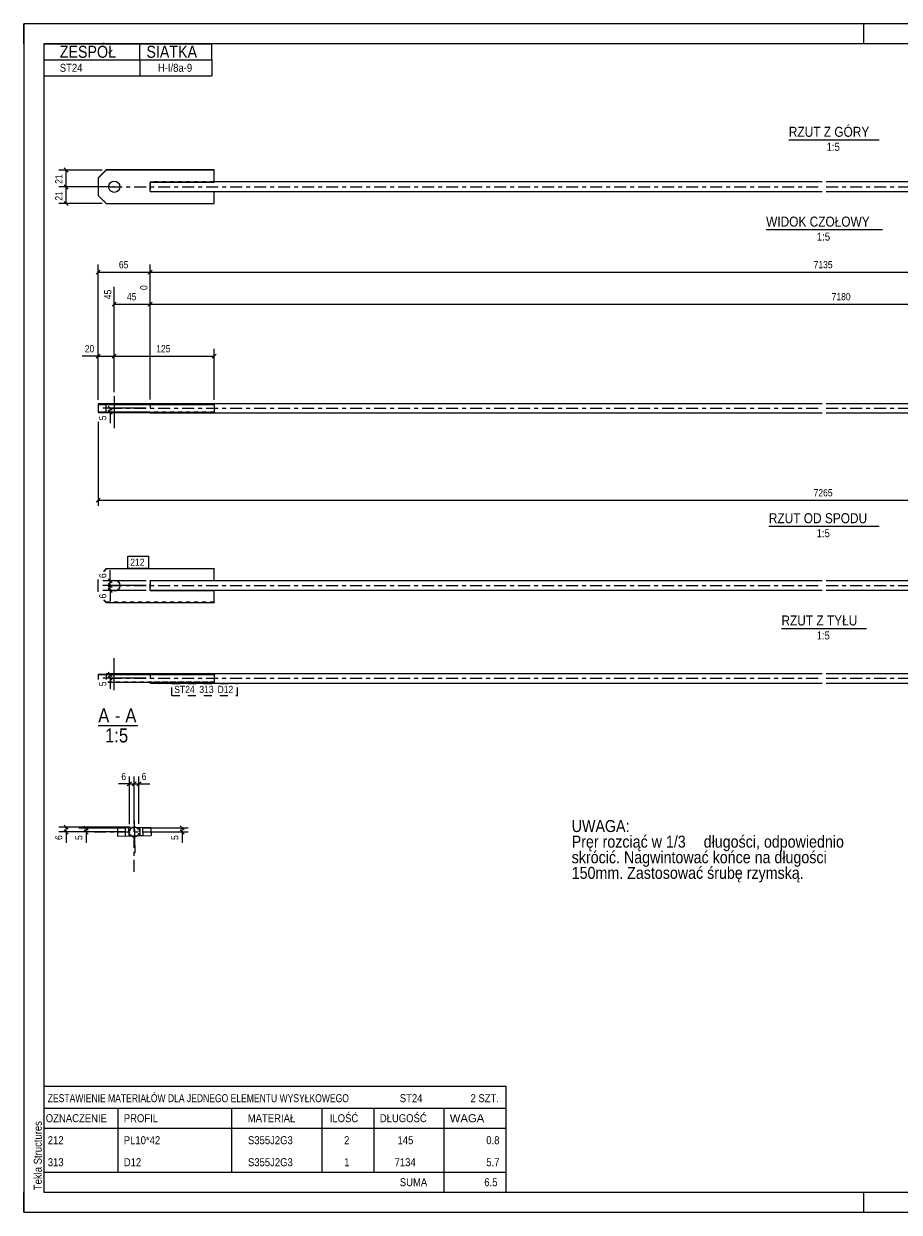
# Model space of a CAD drawing. Header units: millimetres. Extents: x 0 to 420, y 0 to 297.
# Tile 1 of 2: x 0 to 219, y 0 to 297. Entities that reach past the tile are written whole.
import ezdxf

# ---------------------------------------------------------------- set-up
doc = ezdxf.new("R2010")
doc.units = ezdxf.units.MM
for name, pattern in [('XKITLINE00', [0]), ('XKITLINE01', [4, 1, -1, 1, -1]), ('XKITLINE02', [4, 2, -2]), ('XKITLINE03', [6, 3, -1, 1, -1])]:
    doc.linetypes.add(name, pattern=pattern)
for name, color, linetype, lineweight in [('Arkusz rysunku', 3, 'Continuous', 0), ('Element', 2, 'Continuous', 0), ('Inny typ obiektu', 7, 'Continuous', 0), ('Tekst', 7, 'Continuous', 0), ('Wymiar', 4, 'Continuous', 0), ('Znak elementu', 2, 'Continuous', 0), ('Śruba', 3, 'Continuous', 0)]:
    doc.layers.add(name, color=color, linetype=linetype, lineweight=lineweight)
doc.styles.add('ARIAL', font='ARIAL.TTF')

msp = doc.modelspace()

# ---------------------------------------------------------------- linework, layer by layer
at = {"layer": 'Arkusz rysunku', "linetype": 'XKITLINE00', "lineweight": 0}
for p, q in [((420, 297), (0, 297)), ((0, 297), (0, 0)), ((0, 292), (0, 297)), ((5, 297), (0, 297)), ((210, 292), (210, 297)), ((415, 292), (5, 292)), ((5, 292), (5, 5)), ((0, 0), (0, 5)), ((5, 5), (415, 5)), ((210, 0), (210, 5)), ((0, 0), (420, 0))]:
    msp.add_line(p, q, dxfattribs=at)
at = {"layer": 'Element', "linetype": 'XKITLINE00', "lineweight": 0}
for p, q in [((20.62, 260.5), (18.62, 258.5)), ((18.62, 258.45), (20.62, 260.45)), ((18.62, 258.5), (18.62, 254.06)), ((20.62, 260.45), (20.62, 260.5)), ((47.62, 260.5), (20.62, 260.5)), ((47.62, 260.45), (20.62, 260.45)), ((47.62, 257.45), (47.62, 260.5)), ((31.62, 257.45), (47.62, 257.45)), ((31.62, 257.45), (31.62, 256.74)), ((31.62, 256.74), (31.62, 255.77)), ((31.62, 255.06), (31.62, 255.77)), ((199.62, 257.48), (47.62, 257.48)), ((352.62, 257.48), (200.62, 257.48)), ((18.62, 254.06), (20.62, 252.06)), ((31.62, 255.08), (199.62, 255.08)), ((31.62, 255.06), (47.62, 255.06)), ((47.62, 252.06), (47.62, 255.08)), ((200.62, 255.08), (368.62, 255.08)), ((20.62, 252.06), (47.62, 252.06)), ((20.62, 202.03), (18.62, 201.99)), ((18.62, 201.99), (18.62, 201.89)), ((31.62, 202.03), (20.62, 202.03)), ((31.62, 202.14), (199.62, 202.14)), ((31.62, 202.14), (31.62, 201.93)), ((200.62, 202.14), (368.62, 202.14)), ((18.62, 201.89), (20.62, 201.84)), ((18.62, 201.89), (18.62, 199.89)), ((18.62, 199.89), (20.62, 199.84)), ((20.62, 201.84), (47.62, 201.84)), ((20.62, 199.84), (20.62, 201.84)), ((20.62, 199.84), (47.62, 199.84)), ((31.62, 201.91), (31.62, 201.93)), ((47.62, 201.91), (31.62, 201.91)), ((31.62, 199.74), (31.62, 199.84)), ((31.62, 199.74), (199.62, 199.74)), ((47.62, 201.84), (47.62, 201.91)), ((47.62, 201.84), (47.62, 199.84)), ((200.62, 199.74), (368.62, 199.74)), ((19.94, 160.16), (20.62, 160.84)), ((20.62, 160.79), (19.99, 160.16)), ((20.62, 160.84), (47.62, 160.84)), ((20.62, 160.84), (20.62, 160.79)), ((47.62, 160.79), (20.62, 160.79)), ((47.62, 160.84), (47.62, 160.79)), ((47.62, 157.79), (47.62, 160.79)), ((18.62, 155.08), (18.62, 158.11)), ((47.62, 157.79), (31.62, 157.79)), ((31.62, 157.79), (31.62, 157.07)), ((199.62, 157.82), (47.62, 157.82)), ((352.62, 157.82), (200.62, 157.82)), ((31.62, 156.1), (31.62, 157.07)), ((31.62, 155.39), (31.62, 156.1)), ((31.62, 155.42), (199.62, 155.42)), ((31.62, 155.39), (47.62, 155.39)), ((47.62, 155.39), (47.62, 155.42)), ((47.62, 152.39), (47.62, 155.39)), ((200.62, 155.42), (368.62, 155.42)), ((20.62, 152.39), (19.99, 153.02)), ((20.62, 152.39), (47.62, 152.39)), ((18.62, 134.5), (20.62, 134.55)), ((18.62, 134.5), (18.62, 133.14)), ((18.62, 134.4), (20.62, 134.35)), ((31.62, 134.55), (20.62, 134.55)), ((20.62, 134.35), (20.62, 133.14)), ((20.62, 134.35), (47.62, 134.35)), ((31.62, 134.65), (199.62, 134.65)), ((31.62, 134.65), (31.62, 134.44)), ((31.62, 134.44), (31.62, 134.42)), ((31.62, 134.42), (47.62, 134.42)), ((47.62, 134.42), (47.62, 132.35)), ((200.62, 134.65), (368.62, 134.65)), ((47.62, 132.35), (21.02, 132.35)), ((31.62, 132.25), (31.62, 132.35)), ((31.62, 132.25), (199.62, 132.25)), ((200.62, 132.25), (368.62, 132.25)), ((31.8, 96.13), (23.4, 95.94)), ((23.4, 95.94), (23.44, 93.94)), ((25.44, 93.98), (25.4, 95.98)), ((29.84, 94.09), (29.8, 96.08)), ((31.8, 96.13), (31.84, 94.13)), ((23.44, 93.94), (31.84, 94.13))]:
    msp.add_line(p, q, dxfattribs=at)
at = {"layer": 'Element', "linetype": 'XKITLINE03', "lineweight": 0}
for p, q in [((21.62, 256.28), (199.62, 256.28)), ((200.62, 256.28), (378.62, 256.28)), ((21.62, 200.94), (199.62, 200.94)), ((200.62, 200.94), (378.62, 200.94)), ((21.62, 156.62), (199.62, 156.62)), ((200.62, 156.62), (378.62, 156.62)), ((21.62, 133.45), (199.62, 133.45)), ((200.62, 133.45), (378.62, 133.45)), ((27.62, 85.03), (27.62, 105.03)), ((17.62, 95.03), (37.62, 95.03))]:
    msp.add_line(p, q, dxfattribs=at)
at = {"layer": 'Element', "linetype": 'XKITLINE01', "lineweight": 0}
for p, q in [((31.62, 257.45), (31.62, 257.5)), ((31.62, 257.5), (31.62, 257.45)), ((31.62, 257.5), (47.62, 257.5)), ((47.62, 257.48), (31.62, 257.48)), ((31.62, 257.48), (31.62, 256.74)), ((31.62, 255.08), (31.62, 257.13)), ((31.62, 255.77), (31.62, 256.74)), ((20.62, 252.1), (18.62, 254.1)), ((31.62, 255.1), (47.62, 255.1)), ((47.62, 255.1), (47.62, 255.08)), ((47.62, 255.08), (47.62, 255.1)), ((20.62, 252.06), (20.62, 252.1)), ((20.62, 252.1), (47.62, 252.1)), ((18.62, 201.99), (18.62, 201.89)), ((20.62, 201.84), (20.62, 202.03)), ((47.62, 202.03), (31.62, 202.03)), ((31.62, 201.93), (31.62, 201.96)), ((31.62, 201.96), (47.62, 201.96)), ((31.62, 201.96), (31.62, 199.91)), ((47.62, 201.96), (47.62, 202.03)), ((47.62, 201.84), (47.62, 202.03)), ((47.62, 201.84), (47.62, 201.96)), ((18.62, 199.99), (20.62, 200.03)), ((20.62, 200.03), (47.62, 200.03)), ((31.62, 201.93), (31.62, 199.84)), ((31.62, 199.96), (47.62, 199.96)), ((31.62, 199.91), (47.62, 199.91)), ((47.62, 201.91), (47.62, 201.84)), ((31.62, 157.84), (47.62, 157.84)), ((31.62, 157.79), (31.62, 157.84)), ((47.62, 157.82), (31.62, 157.82)), ((31.62, 157.82), (31.62, 156.62)), ((31.62, 157.07), (31.62, 156.1)), ((31.62, 155.42), (31.62, 156.1)), ((31.62, 155.44), (47.62, 155.44)), ((47.62, 155.44), (47.62, 155.42)), ((47.62, 155.42), (47.62, 155.44)), ((20.04, 153.02), (20.62, 152.44)), ((47.62, 152.44), (20.62, 152.44)), ((20.62, 152.44), (20.62, 152.39)), ((47.62, 152.44), (47.62, 152.39)), ((18.62, 134.5), (18.62, 134.4)), ((20.62, 134.55), (20.62, 134.35)), ((47.62, 134.55), (31.62, 134.55)), ((31.62, 134.48), (47.62, 134.48)), ((31.62, 134.44), (31.62, 134.48)), ((31.62, 134.48), (31.62, 134.44)), ((31.62, 134.44), (31.62, 132.35)), ((31.62, 134.42), (31.62, 132.42)), ((47.62, 134.35), (47.62, 134.55)), ((21.02, 132.55), (47.62, 132.55)), ((47.62, 132.48), (31.62, 132.48)), ((31.62, 132.48), (31.62, 132.42)), ((31.62, 132.42), (47.62, 132.42)), ((47.62, 132.55), (47.62, 132.48)), ((47.62, 132.42), (47.62, 132.35)), ((26.44, 94.01), (26.4, 96.01)), ((28.8, 96.06), (28.84, 94.06)), ((29.84, 94.09), (26.44, 94.01))]:
    msp.add_line(p, q, dxfattribs=at)
for start, end in [(116.7542, 245.1736), (297.8644, 66.1734)]:
    msp.add_arc((27.62, 95.03), 1.2, start, end, dxfattribs=at)
at = {"layer": 'Element', "linetype": 'XKITLINE00', "lineweight": 0}
for start, end in [(66.1734, 116.7542), (245.1736, 297.8644)]:
    msp.add_arc((27.62, 95.03), 1.2, start, end, dxfattribs=at)
at = {"layer": 'Inny typ obiektu', "linetype": 'XKITLINE00', "lineweight": 0}
for p, q in [((5, 292), (47, 292)), ((5, 292), (5, 288)), ((29, 288), (29, 292)), ((47, 288), (47, 292)), ((5, 288), (47, 288)), ((5, 288), (5, 284)), ((29, 288), (29, 284)), ((47, 288), (47, 284)), ((5, 284), (47, 284)), ((191.26, 268), (213.86, 268)), ((185.58, 245.56), (214.66, 245.56)), ((186.26, 171.44), (213.86, 171.44)), ((189.41, 145.89), (210.71, 145.89)), ((18.62, 121.65), (28.5, 121.65)), ((5, 31.5), (5, 26)), ((5, 31.5), (120.5, 31.5)), ((120.5, 31.5), (120.5, 26)), ((5, 26), (5, 21)), ((5, 26), (120.5, 26)), ((23.5, 26), (23.5, 21)), ((52, 21), (52, 26)), ((74.5, 26), (74.5, 21)), ((87.5, 26), (87.5, 21)), ((105, 26), (105, 21)), ((120.5, 26), (120.5, 21)), ((5, 21), (120.5, 21)), ((5, 21), (5, 15.5)), ((23.5, 21), (23.5, 15.5)), ((52, 15.5), (52, 21)), ((74.5, 21), (74.5, 15.5)), ((87.5, 21), (87.5, 15.5)), ((105, 21), (105, 15.5)), ((120.5, 21), (120.5, 15.5)), ((5, 15.5), (5, 10)), ((23.5, 15.5), (23.5, 10)), ((52, 10), (52, 15.5)), ((74.5, 15.5), (74.5, 10)), ((87.5, 15.5), (87.5, 10)), ((105, 15.5), (105, 10)), ((120.5, 15.5), (120.5, 10)), ((5, 10), (5, 5)), ((5, 10), (120.5, 10)), ((105, 10), (105, 5)), ((120.5, 10), (120.5, 5)), ((5, 5), (120.5, 5))]:
    msp.add_line(p, q, dxfattribs=at)
at = {"layer": 'Wymiar', "linetype": 'XKITLINE00', "lineweight": 0}
for p, q in [((19.62, 260.45), (8.76, 260.45)), ((10.11, 260.96), (11.13, 259.94)), ((10.62, 256.21), (10.62, 260.45)), ((21.62, 256.21), (8.76, 256.21)), ((21.62, 256.21), (8.76, 256.21)), ((10.11, 256.72), (11.13, 255.7)), ((10.11, 256.72), (11.13, 255.7)), ((10.62, 252.06), (10.62, 256.21)), ((10.11, 252.57), (11.13, 251.55)), ((19.62, 252.06), (8.76, 252.06)), ((19.13, 235.45), (18.11, 234.43)), ((18.62, 202.99), (18.62, 236.8)), ((18.62, 234.94), (31.62, 234.94)), ((32.13, 235.45), (31.11, 234.43)), ((32.13, 235.45), (31.11, 234.43)), ((31.62, 203.14), (31.62, 236.8)), ((31.62, 203.14), (31.62, 236.8)), ((31.62, 234.94), (368.62, 234.94)), ((31.62, 203.14), (31.62, 231.79)), ((31.62, 203.14), (31.62, 231.79)), ((22.62, 204.94), (22.62, 231.23)), ((23.13, 227.45), (22.11, 226.43)), ((22.62, 226.94), (31.62, 226.94)), ((32.13, 227.45), (31.11, 226.43)), ((32.13, 227.45), (31.11, 226.43)), ((31.62, 226.94), (377.62, 226.94)), ((18.62, 213.94), (14.6, 213.94)), ((18.62, 213.94), (14.6, 213.94)), ((19.13, 214.45), (18.11, 213.43)), ((18.62, 202.99), (18.62, 215.8)), ((18.62, 213.94), (22.62, 213.94)), ((23.13, 214.45), (22.11, 213.43)), ((23.13, 214.45), (22.11, 213.43)), ((22.62, 204.94), (22.62, 215.8)), ((22.62, 204.94), (22.62, 215.8)), ((22.62, 213.94), (47.62, 213.94)), ((48.13, 214.45), (47.11, 213.43)), ((47.62, 203.03), (47.62, 215.8)), ((30.62, 200.94), (19.76, 200.94)), ((30.62, 199.91), (19.76, 199.91)), ((21.11, 201.45), (22.13, 200.43)), ((21.11, 200.42), (22.13, 199.4)), ((21.62, 199.91), (21.62, 200.94)), ((21.62, 199.91), (21.62, 197.22)), ((21.62, 199.91), (21.62, 197.22)), ((18.62, 197.54), (18.62, 176.5)), ((19.13, 178.45), (18.11, 177.43)), ((18.62, 177.94), (381.62, 177.94)), ((21.62, 157.79), (21.62, 160.48)), ((21.62, 157.79), (21.62, 160.48)), ((30.62, 157.79), (19.76, 157.79)), ((21.11, 158.3), (22.13, 157.28)), ((21.62, 156.62), (21.62, 157.79)), ((30.62, 156.62), (19.76, 156.62)), ((30.62, 156.62), (19.76, 156.62)), ((30.62, 155.39), (19.76, 155.39)), ((21.11, 157.12), (22.13, 156.11)), ((21.11, 157.12), (22.13, 156.11)), ((21.11, 155.9), (22.13, 154.88)), ((21.62, 155.39), (21.62, 156.62)), ((21.62, 155.39), (21.62, 152.71)), ((21.62, 155.39), (21.62, 152.71)), ((30.62, 134.42), (19.76, 134.42)), ((21.11, 134.93), (22.13, 133.91)), ((21.11, 133.96), (22.13, 132.94)), ((21.62, 133.45), (21.62, 134.42)), ((30.62, 133.45), (19.76, 133.45)), ((21.62, 133.45), (21.62, 130.77)), ((21.62, 133.45), (21.62, 130.77)), ((26.4, 107.03), (23.71, 107.03)), ((26.4, 107.03), (23.71, 107.03)), ((26.91, 107.54), (25.89, 106.52)), ((26.4, 97.01), (26.4, 108.89)), ((26.4, 107.03), (27.62, 107.03)), ((28.13, 107.54), (27.11, 106.52)), ((28.13, 107.54), (27.11, 106.52)), ((27.62, 97.23), (27.62, 108.89)), ((27.62, 97.23), (27.62, 108.89)), ((27.62, 107.03), (28.8, 107.03)), ((29.31, 107.54), (28.29, 106.52)), ((28.8, 97.06), (28.8, 108.89)), ((28.8, 107.03), (31.48, 107.03)), ((28.8, 107.03), (31.48, 107.03)), ((26.62, 96.23), (8.76, 96.23)), ((10.11, 96.74), (11.13, 95.72)), ((10.11, 95.54), (11.13, 94.52)), ((10.62, 95.03), (10.62, 96.23)), ((25.4, 96.01), (13.76, 96.01)), ((15.11, 96.52), (16.13, 95.5)), ((15.11, 95.54), (16.13, 94.52)), ((15.62, 95.03), (15.62, 96.01)), ((29.8, 96.06), (41.06, 96.06)), ((39.11, 96.57), (40.13, 95.55)), ((39.11, 95.54), (40.13, 94.52)), ((39.62, 95.03), (39.62, 96.06)), ((25.42, 95.03), (8.76, 95.03)), ((10.62, 95.03), (10.62, 92.35)), ((10.62, 95.03), (10.62, 92.35)), ((25.42, 95.03), (13.76, 95.03)), ((15.62, 95.03), (15.62, 92.35)), ((15.62, 95.03), (15.62, 92.35)), ((29.82, 95.03), (41.06, 95.03)), ((39.62, 95.03), (39.62, 92.35)), ((39.62, 95.03), (39.62, 92.35))]:
    msp.add_line(p, q, dxfattribs=at)
at = {"layer": 'Znak elementu', "linetype": 'XKITLINE00', "lineweight": 0}
for p, q in [((26.02, 163.94), (31.23, 163.94)), ((26.02, 160.94), (26.02, 163.94)), ((31.23, 160.94), (31.23, 163.94)), ((26.02, 160.94), (31.23, 160.94))]:
    msp.add_line(p, q, dxfattribs=at)
at = {"layer": 'Znak elementu', "linetype": 'XKITLINE02', "lineweight": 0}
for p, q in [((37.02, 132.15), (53.45, 132.15)), ((37.02, 129.15), (37.02, 132.15)), ((53.45, 129.15), (53.45, 132.15)), ((37.02, 129.15), (53.45, 129.15))]:
    msp.add_line(p, q, dxfattribs=at)
at = {"layer": 'Śruba', "linetype": 'XKITLINE00', "lineweight": 0}
for p, q in [((22.62, 256.21), (22.62, 256.39)), ((22.62, 203.94), (22.62, 195.94)), ((22.62, 156.68), (22.62, 156.5)), ((22.62, 130.45), (22.62, 138.45)), ((26.2, 96), (26.24, 94)), ((27.56, 97.83), (27.74, 89.84)), ((29, 96.07), (29.04, 94.07))]:
    msp.add_line(p, q, dxfattribs=at)
for centre in [(22.62, 256.26), (22.62, 156.59)]:
    msp.add_circle(centre, 1.4, dxfattribs=at)

# ---------------------------------------------------------------- texts
at = {"layer": 'Arkusz rysunku', "style": 'ARIAL', "width": 0.85}
msp.add_text('Tekla Structures', height=2, rotation=90, dxfattribs=at).set_placement((4.5, 5.5))
at = {"layer": 'Inny typ obiektu', "style": 'ARIAL'}
for s, height, width, p in [('ZESPÓŁ', 3, 0.85, (9, 288.5)), ('SIATKA', 3, 0.85, (30.66, 288.5)), ('ST24', 2, 0.85, (9, 285)), ('H-I/8a-9', 2, 0.85, (33.52, 285)), ('RZUT Z GÓRY', 2.5, 0.85, (191.26, 268.75)), ('1:5', 2, 0.85, (200.71, 265.25)), ('WIDOK CZOŁOWY', 2.5, 0.85, (185.58, 246.31)), ('1:5', 2, 0.85, (198.27, 242.81)), ('RZUT OD SPODU', 2.5, 0.85, (186.26, 172.19)), ('1:5', 2, 0.85, (198.21, 168.69)), ('RZUT Z TYŁU', 2.5, 0.85, (189.41, 146.64)), ('1:5', 2, 0.85, (198.21, 143.14)), ('A', 3.5, 0.85, (18.62, 122.4)), ('A', 3.5, 0.85, (25.39, 122.4)), ('-', 3.5, 0.85, (22.78, 122.4)), ('1:5', 3.5, 0.85, (20.32, 117.4)), ('ZESTAWIENIE MATERIAŁÓW DLA JEDNEGO ELEMENTU WYSYŁKOWEGO', 2, 0.765, (6, 27.5)), ('ST24', 2, 0.85, (94, 27.5)), ('2', 2, 0.85, (111.69, 27.5)), (' SZT.', 2, 0.85, (113, 27.5)), ('OZNACZENIE', 2, 0.85, (5.5, 22.5)), ('PROFIL', 2, 0.85, (25, 22.5)), ('MATERIAŁ', 2, 0.85, (56, 22.5)), ('ILOŚĆ', 2, 0.85, (76.5, 22.5)), ('DŁUGOŚĆ', 2, 0.85, (89, 22.5)), ('WAGA', 2, 1.008832, (106.5, 22.5)), ('212', 2, 0.85, (6, 17)), ('PL10*42', 2, 0.85, (25, 17)), ('S355J2G3', 2, 0.85, (56.04, 17)), ('2', 2, 0.85, (80.09, 17)), ('145', 2, 0.85, (93.44, 17)), ('0.8', 2, 0.85, (115.63, 17)), ('313', 2, 0.85, (6, 11.5)), ('D12', 2, 0.85, (25, 11.5)), ('S355J2G3', 2, 0.85, (56.04, 11.5)), ('1', 2, 0.85, (80.09, 11.5)), ('7134', 2, 0.85, (92.7, 11.5)), ('5.7', 2, 0.85, (115.63, 11.5)), ('SUMA', 2, 0.85, (94, 6.5)), ('6.5', 2, 0.85, (115.13, 6.5))]:
    msp.add_text(s, height=height, dxfattribs=dict(at, width=width)).set_placement(p)
at = {"layer": 'Tekst', "style": 'ARIAL', "width": 0.85}
for s, p in [('UWAGA:', (136.98, 95.01)), ('Pręr rozciąć w 1/3', (136.98, 91.11)), (' długości, odpowiednio', (168.99, 91.11)), ('skrócić. Nagwintować końce na długości ', (136.98, 87.21)), ('150mm. Zastosować śrubę rzymską.', (136.98, 83.31))]:
    msp.add_text(s, height=3, dxfattribs=at).set_placement(p)
at = {"layer": 'Wymiar', "style": 'ARIAL', "width": 0.85}
for s, p in [('21', (9.66, 257)), ('21', (9.66, 252.8)), ('45', (21.9, 228.16)), ('0', (30.9, 230.46)), ('5', (20.66, 197.9)), ('6', (20.66, 158.47)), ('6', (20.66, 153.38)), ('5', (20.66, 131.44)), ('6', (9.66, 93.02)), ('5', (14.66, 93.02)), ('5', (38.66, 93.02))]:
    msp.add_text(s, height=1.8, rotation=90.0002, dxfattribs=at).set_placement(p)
for s, p in [('65', (23.78, 235.9)), ('7135', (197.45, 235.9)), ('45', (25.78, 227.9)), ('7180', (201.95, 227.9)), ('20', (15.27, 214.9)), ('125', (33.12, 214.9)), ('7265', (197.45, 178.9)), ('6', (24.39, 107.99)), ('6', (29.47, 107.99))]:
    msp.add_text(s, height=1.8, dxfattribs=at).set_placement(p)
at = {"layer": 'Znak elementu', "style": 'ARIAL', "width": 0.85}
for s, p in [('212', (26.62, 161.54)), ('ST24', (37.62, 129.75)), ('313', (43.9, 129.75)), ('D12', (48.44, 129.75))]:
    msp.add_text(s, height=1.8, dxfattribs=at).set_placement(p)

doc.saveas('drawing.dxf')
